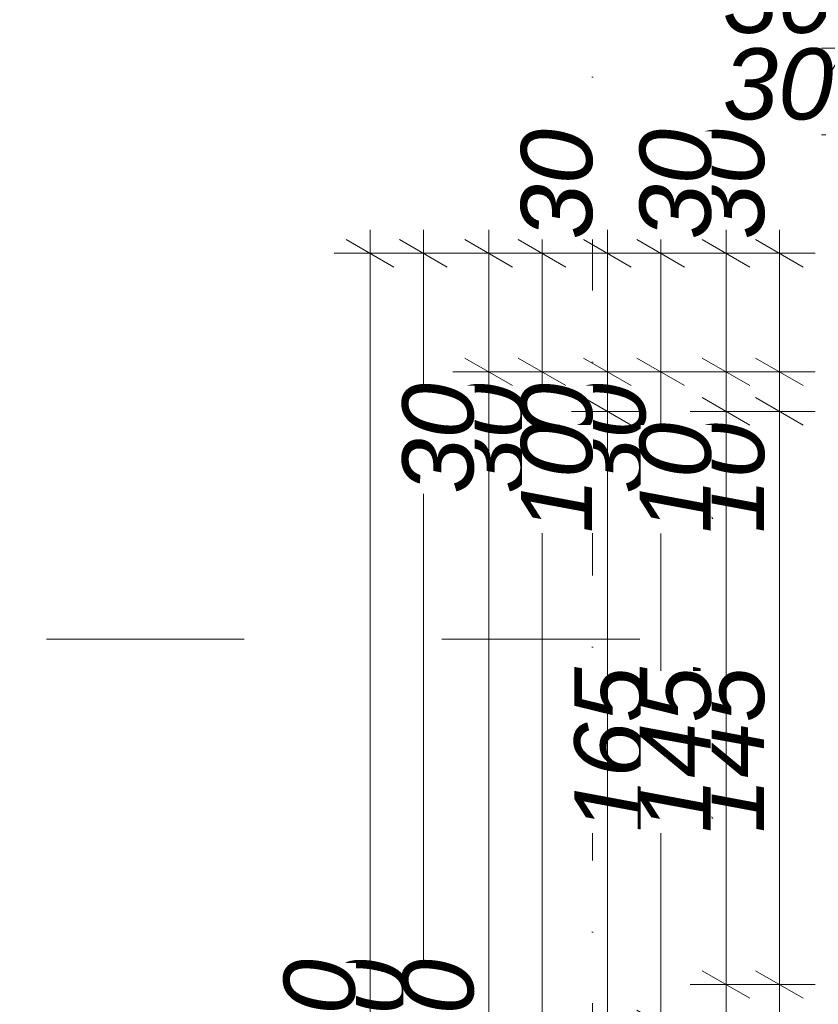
# Model space of a CAD drawing. Header units: centimetres. Extents: x -520 to 22173, y -1503 to 4054.
# Tile 9 of 82: x 694 to 896, y 1957 to 2206. Entities that reach past the tile are written whole.
import ezdxf
from ezdxf.enums import TextEntityAlignment as Align

# ---------------------------------------------------------------- set-up
doc = ezdxf.new("R2010")
doc.units = ezdxf.units.CM
doc.header["$LTSCALE"] = 0.1
doc.header["$MEASUREMENT"] = 0
for name, pattern in [('Kropki i Kreski', [720, 360, -180, 0, -180]), ('Przerywana długa', [1000, 500, -500]), ('Wipeout_Contour', [1000, 0, -1000])]:
    doc.linetypes.add(name, pattern=pattern)
for name, color, linetype in [('1_przekroje.K_IR', 7, 'Continuous'), ('4_osie.ISTN', 7, 'Continuous'), ('5_wymiary.K_IR', 7, 'Continuous')]:
    doc.layers.add(name, color=color, linetype=linetype)
doc.styles.add('GENERATED_STYLE_1', font='txt')
doc.styles.add('GENERATED_STYLE_2', font='txt')
doc.dimstyles.new('GENERATED_STYLE__1', dxfattribs={"dimtxt": 18, "dimasz": 9.178744, "dimexe": 0.18, "dimexo": 2, "dimgap": 0.09, "dimtad": 1, "dimtih": 1, "dimtoh": 1, "dimdec": 0, "dimzin": 0, "dimdsep": 46, "dimtxsty": 'GENERATED_STYLE_2', "dimblk": 'ARROWHEAD_2', "dimblk1": 'ARROWHEAD_2', "dimblk2": 'ARROWHEAD_2', "dimcen": 0.09, "dimclrd": 1, "dimclre": 1, "dimclrt": 1, "dimadec": 1, "dimazin": 0, "dimtfac": 1, "dimtdec": 4, "dimtmove": 0, "dimatfit": 3, "dimfxl": 1, "dimtolj": 1, "dimtzin": 0, "dimarcsym": 0})
doc.dimstyles.new('GENERATED_STYLE__3', dxfattribs={"dimtxt": 18, "dimasz": 9.178744, "dimexe": 0.18, "dimexo": 2, "dimgap": 0.09, "dimtad": 1, "dimdec": 0, "dimzin": 0, "dimdsep": 46, "dimtxsty": 'GENERATED_STYLE_2', "dimblk": 'ARROWHEAD_2', "dimblk1": 'ARROWHEAD_2', "dimblk2": 'ARROWHEAD_2', "dimcen": 0.09, "dimclrd": 1, "dimclre": 1, "dimclrt": 1, "dimadec": 1, "dimazin": 0, "dimtfac": 1, "dimtdec": 4, "dimtmove": 0, "dimatfit": 3, "dimfxl": 1, "dimtolj": 1, "dimtzin": 0, "dimarcsym": 0})

# ---------------------------------------------------------------- blocks, each defined once
blk = doc.blocks.new('Standardowy znacznik osi[1]_3', base_point=(838.63, -1423.37))
at = {"layer": '4_osie.ISTN', "color": 252, "linetype": 'Kropki i Kreski', "lineweight": 0}
blk.add_line((838.63, -1323.37), (838.63, 2396.64), dxfattribs=at)
at = {"layer": '4_osie.ISTN', "color": 252, "lineweight": 0, "style": 'GENERATED_STYLE_1'}
for tag, p in [('AC_MarkerText_1_1', (838.63, 2538.64)), ('AC_MarkerText_1_0', (838.63, -1461.36))]:
    blk.add_attdef(tag, text='', height=35, rotation=360, dxfattribs=at).set_placement(p, align=Align.MIDDLE_CENTER)
blk = doc.blocks.new('*D72')
at = {"layer": '5_wymiary.K_IR', "color": 1, "linetype": 'Continuous', "lineweight": 0}
for p, q in [((902.36, 2197.8), (902.36, 2215.91)), ((932.36, 2197.8), (932.36, 2215.91)), ((905.85, 2212.89), (898.87, 2200.82)), ((935.85, 2212.89), (928.87, 2200.82)), ((896.45, 2206.85), (902.36, 2206.85)), ((902.36, 2206.85), (932.36, 2206.85))]:
    blk.add_line(p, q, dxfattribs=at)
at = {"color": 254, "linetype": 'Wipeout_Contour', "lineweight": 0, "ltscale": 9558.020905}
blk.add_wipeout([(871.55, 2210.45), (898.87, 2210.45), (898.87, 2228.45), (871.55, 2228.45)], dxfattribs=at).dxf.layer = '5_wymiary.K_IR'
at = {"layer": '5_wymiary.K_IR', "color": 1, "lineweight": 0, "insert": (871.55, 2210.45), "char_height": 18, "attachment_point": 7, "style": 'GENERATED_STYLE_2'}
blk.add_mtext('\\A1;{\\pql;\\fArial|b0|i1|c238|p38;30}', dxfattribs=at)
blk = doc.blocks.new('ARROWHEAD_2')
at = {"color": 0, "linetype": 'Continuous', "lineweight": 0}
for p, q in [((-0.378, -0.655), (0.378, 0.655)), ((0, 0), (-1, 0))]:
    blk.add_line(p, q, dxfattribs=at)
blk = doc.blocks.new('*D85')
at = {"layer": '5_wymiary.K_IR', "color": 1, "linetype": 'Continuous', "lineweight": 0}
for p, q in [((902.36, 2167.8), (902.36, 2185.91)), ((932.36, 2167.8), (932.36, 2185.91)), ((905.85, 2182.89), (898.87, 2170.82)), ((935.85, 2182.89), (928.87, 2170.82)), ((896.45, 2176.85), (902.36, 2176.85)), ((902.36, 2176.85), (932.36, 2176.85))]:
    blk.add_line(p, q, dxfattribs=at)
at = {"color": 254, "linetype": 'Wipeout_Contour', "lineweight": 0, "ltscale": 9446.665075}
blk.add_wipeout([(871.55, 2180.45), (898.87, 2180.45), (898.87, 2198.45), (871.55, 2198.45)], dxfattribs=at).dxf.layer = '5_wymiary.K_IR'
at = {"layer": '5_wymiary.K_IR', "color": 1, "lineweight": 0, "insert": (871.55, 2180.45), "char_height": 18, "attachment_point": 7, "style": 'GENERATED_STYLE_2'}
blk.add_mtext('\\A1;{\\pql;\\fArial|b0|i1|c238|p38;30}', dxfattribs=at)
blk = doc.blocks.new('*D118')
at = {"layer": '5_wymiary.K_IR', "color": 1, "linetype": 'Continuous', "lineweight": 0}
for p, q in [((855.84, 2116.85), (855.84, 2146.85)), ((849.8, 2120.34), (861.88, 2113.37)), ((864.9, 2116.85), (846.79, 2116.85)), ((855.84, 1951.86), (855.84, 2116.85)), ((849.8, 1955.34), (861.88, 1948.37)), ((864.9, 1951.86), (846.79, 1951.86)), ((855.84, 1941.85), (855.84, 1951.86))]:
    blk.add_line(p, q, dxfattribs=at)
at = {"color": 254, "linetype": 'Wipeout_Contour', "lineweight": 0, "ltscale": 8758.442236}
blk.add_wipeout([(852.24, 2000.21), (852.24, 2041.19), (834.24, 2041.19), (834.24, 2000.21)], dxfattribs=at).dxf.layer = '5_wymiary.K_IR'
at = {"layer": '5_wymiary.K_IR', "color": 1, "lineweight": 0, "insert": (852.24, 2000.21), "char_height": 18, "attachment_point": 7, "rotation": 90, "style": 'GENERATED_STYLE_2'}
blk.add_mtext('\\A1;{\\pql;\\fArial|b0|i1|c238|p38;165}', dxfattribs=at)
at = {"color": 254, "linetype": 'Wipeout_Contour', "lineweight": 0, "ltscale": 9050.882912}
blk.add_wipeout([(852.24, 2086.04), (852.24, 2113.36), (834.24, 2113.36), (834.24, 2086.04)], dxfattribs=at).dxf.layer = '5_wymiary.K_IR'
at = {"layer": '5_wymiary.K_IR', "color": 1, "lineweight": 0, "insert": (852.24, 2086.04), "char_height": 18, "attachment_point": 7, "rotation": 90, "style": 'GENERATED_STYLE_2'}
blk.add_mtext('\\A1;{\\pql;\\fArial|b0|i1|c238|p38;30}', dxfattribs=at)
blk = doc.blocks.new('*D119')
at = {"layer": '5_wymiary.K_IR', "color": 1, "linetype": 'Continuous', "lineweight": 0}
for p, q in [((855.84, 2146.85), (855.84, 2152.76)), ((861.88, 2143.37), (849.8, 2150.34)), ((864.9, 2146.85), (846.79, 2146.85)), ((855.84, 2116.85), (855.84, 2146.85)), ((849.8, 2120.34), (861.88, 2113.37)), ((864.9, 2116.85), (846.79, 2116.85))]:
    blk.add_line(p, q, dxfattribs=at)
blk = doc.blocks.new('*D125')
at = {"layer": '5_wymiary.K_IR', "color": 1, "linetype": 'Continuous', "lineweight": 0}
for p, q in [((885.84, 1961.86), (885.84, 2106.85)), ((879.8, 1965.34), (891.88, 1958.37)), ((894.9, 1961.86), (876.79, 1961.86)), ((885.84, 1931.85), (885.84, 1961.86)), ((879.8, 1935.34), (891.88, 1928.37)), ((894.9, 1931.85), (876.79, 1931.85)), ((885.84, 1786.8), (885.84, 1931.85))]:
    blk.add_line(p, q, dxfattribs=at)
blk = doc.blocks.new('*D126')
at = {"layer": '5_wymiary.K_IR', "color": 1, "linetype": 'Continuous', "lineweight": 0}
for p, q in [((879.8, 2110.34), (891.88, 2103.37)), ((885.84, 1961.86), (885.84, 2106.85)), ((879.8, 1965.34), (891.88, 1958.37))]:
    blk.add_line(p, q, dxfattribs=at)
at = {"color": 254, "linetype": 'Wipeout_Contour', "lineweight": 0, "ltscale": 8805.35496}
blk.add_wipeout([(882.24, 2000.21), (882.24, 2041.19), (864.24, 2041.19), (864.24, 2000.21)], dxfattribs=at).dxf.layer = '5_wymiary.K_IR'
at = {"layer": '5_wymiary.K_IR', "color": 1, "lineweight": 0, "insert": (882.24, 2000.21), "char_height": 18, "attachment_point": 7, "rotation": 90, "style": 'GENERATED_STYLE_2'}
blk.add_mtext('\\A1;{\\pql;\\fArial|b0|i1|c238|p38;145}', dxfattribs=at)
at = {"color": 254, "linetype": 'Wipeout_Contour', "lineweight": 0, "ltscale": 9059.366268}
blk.add_wipeout([(882.24, 2076.04), (882.24, 2103.36), (864.24, 2103.36), (864.24, 2076.04)], dxfattribs=at).dxf.layer = '5_wymiary.K_IR'
at = {"layer": '5_wymiary.K_IR', "color": 1, "lineweight": 0, "insert": (882.24, 2076.04), "char_height": 18, "attachment_point": 7, "rotation": 90, "style": 'GENERATED_STYLE_2'}
blk.add_mtext('\\A1;{\\pql;\\fArial|b0|i1|c238|p38;10}', dxfattribs=at)
blk = doc.blocks.new('*D127')
at = {"layer": '5_wymiary.K_IR', "color": 1, "linetype": 'Continuous', "lineweight": 0}
for p, q in [((885.84, 2116.85), (885.84, 2146.85)), ((879.8, 2120.34), (891.88, 2113.37)), ((894.9, 2116.85), (876.79, 2116.85)), ((885.84, 2106.85), (885.84, 2116.85)), ((879.8, 2110.34), (891.88, 2103.37)), ((894.9, 2106.85), (876.79, 2106.85)), ((885.84, 1961.86), (885.84, 2106.85))]:
    blk.add_line(p, q, dxfattribs=at)
blk = doc.blocks.new('*D128')
at = {"layer": '5_wymiary.K_IR', "color": 1, "linetype": 'Continuous', "lineweight": 0}
for p, q in [((885.84, 2146.85), (885.84, 2152.76)), ((891.88, 2143.37), (879.8, 2150.34)), ((894.9, 2146.85), (876.79, 2146.85)), ((885.84, 2116.85), (885.84, 2146.85)), ((879.8, 2120.34), (891.88, 2113.37))]:
    blk.add_line(p, q, dxfattribs=at)
at = {"color": 254, "linetype": 'Wipeout_Contour', "lineweight": 0, "ltscale": 9334.284898}
blk.add_wipeout([(882.24, 2150.34), (882.24, 2177.66), (864.24, 2177.66), (864.24, 2150.34)], dxfattribs=at).dxf.layer = '5_wymiary.K_IR'
at = {"layer": '5_wymiary.K_IR', "color": 1, "lineweight": 0, "insert": (882.24, 2150.34), "char_height": 18, "attachment_point": 7, "rotation": 90, "style": 'GENERATED_STYLE_2'}
blk.add_mtext('\\A1;{\\pql;\\fArial|b0|i1|c238|p38;30}', dxfattribs=at)
blk = doc.blocks.new('*D131')
at = {"layer": '5_wymiary.K_IR', "color": 1, "linetype": 'Continuous', "lineweight": 0}
for p, q in [((825.84, 1776.85), (825.84, 2116.85)), ((819.8, 1780.34), (831.88, 1773.37)), ((834.9, 1776.85), (816.79, 1776.85)), ((825.84, 1746.85), (825.84, 1776.85)), ((819.8, 1750.34), (831.88, 1743.37)), ((834.9, 1746.85), (816.79, 1746.85))]:
    blk.add_line(p, q, dxfattribs=at)
blk = doc.blocks.new('*D132')
at = {"layer": '5_wymiary.K_IR', "color": 1, "linetype": 'Continuous', "lineweight": 0}
for p, q in [((825.84, 2116.85), (825.84, 2146.85)), ((819.8, 2120.34), (831.88, 2113.37)), ((834.9, 2116.85), (816.79, 2116.85)), ((825.84, 1776.85), (825.84, 2116.85)), ((819.8, 1780.34), (831.88, 1773.37)), ((834.9, 1776.85), (816.79, 1776.85))]:
    blk.add_line(p, q, dxfattribs=at)
at = {"color": 254, "linetype": 'Wipeout_Contour', "lineweight": 0, "ltscale": 8389.255238}
blk.add_wipeout([(822.24, 1912.7), (822.24, 1953.68), (804.24, 1953.68), (804.24, 1912.7)], dxfattribs=at).dxf.layer = '5_wymiary.K_IR'
at = {"layer": '5_wymiary.K_IR', "color": 1, "lineweight": 0, "insert": (822.24, 1912.7), "char_height": 18, "attachment_point": 7, "rotation": 90, "style": 'GENERATED_STYLE_2'}
blk.add_mtext('\\A1;{\\pql;\\fArial|b0|i1|c238|p38;340}', dxfattribs=at)
at = {"color": 254, "linetype": 'Wipeout_Contour', "lineweight": 0, "ltscale": 9006.850554}
blk.add_wipeout([(822.24, 2086.04), (822.24, 2113.36), (804.24, 2113.36), (804.24, 2086.04)], dxfattribs=at).dxf.layer = '5_wymiary.K_IR'
at = {"layer": '5_wymiary.K_IR', "color": 1, "lineweight": 0, "insert": (822.24, 2086.04), "char_height": 18, "attachment_point": 7, "rotation": 90, "style": 'GENERATED_STYLE_2'}
blk.add_mtext('\\A1;{\\pql;\\fArial|b0|i1|c238|p38;30}', dxfattribs=at)
blk = doc.blocks.new('*D133')
at = {"layer": '5_wymiary.K_IR', "color": 1, "linetype": 'Continuous', "lineweight": 0}
for p, q in [((825.84, 2146.85), (825.84, 2152.76)), ((831.88, 2143.37), (819.8, 2150.34)), ((834.9, 2146.85), (816.79, 2146.85)), ((825.84, 2116.85), (825.84, 2146.85)), ((819.8, 2120.34), (831.88, 2113.37)), ((834.9, 2116.85), (816.79, 2116.85))]:
    blk.add_line(p, q, dxfattribs=at)
blk = doc.blocks.new('*D136')
at = {"layer": '5_wymiary.K_IR', "color": 1, "linetype": 'Continuous', "lineweight": 0}
for p, q in [((795.84, 2146.85), (795.84, 2152.76)), ((801.88, 2143.37), (789.8, 2150.34)), ((804.9, 2146.85), (786.79, 2146.85)), ((795.84, 1746.85), (795.84, 2146.85)), ((789.8, 1750.34), (801.88, 1743.37)), ((804.9, 1746.85), (786.79, 1746.85)), ((795.84, 1591.14), (795.84, 1746.85))]:
    blk.add_line(p, q, dxfattribs=at)
at = {"color": 254, "linetype": 'Wipeout_Contour', "lineweight": 0, "ltscale": 8394.118539}
blk.add_wipeout([(792.24, 1926.36), (792.24, 1967.34), (774.24, 1967.34), (774.24, 1926.36)], dxfattribs=at).dxf.layer = '5_wymiary.K_IR'
at = {"layer": '5_wymiary.K_IR', "color": 1, "lineweight": 0, "insert": (792.24, 1926.36), "char_height": 18, "attachment_point": 7, "rotation": 90, "style": 'GENERATED_STYLE_2'}
blk.add_mtext('\\A1;{\\pql;\\fArial|b0|i1|c238|p38;400}', dxfattribs=at)
blk = doc.blocks.new('Płaszczyzna odcinająca_2_3', base_point=(3165.54, 2049.23))
at = {"layer": '1_przekroje.K_IR', "color": 7, "linetype": 'Przerywana długa', "lineweight": 15}
blk.add_line((3150.54, 2049.23), (-132.14, 2049.23), dxfattribs=at)
blk = doc.blocks.new('*D268')
at = {"layer": '5_wymiary.K_IR', "color": 1, "linetype": 'Continuous', "lineweight": 0}
for p, q in [((836.32, 2120.34), (848.4, 2113.37)), ((851.42, 2116.85), (833.3, 2116.85)), ((842.36, 1776.85), (842.36, 2116.85)), ((836.32, 1780.34), (848.4, 1773.37)), ((851.42, 1776.85), (833.3, 1776.85))]:
    blk.add_line(p, q, dxfattribs=at)
at = {"color": 254, "linetype": 'Wipeout_Contour', "lineweight": 0, "ltscale": 8415.092572}
blk.add_wipeout([(838.76, 1912.7), (838.76, 1953.68), (820.76, 1953.68), (820.76, 1912.7)], dxfattribs=at).dxf.layer = '5_wymiary.K_IR'
at = {"layer": '5_wymiary.K_IR', "color": 1, "lineweight": 0, "insert": (838.76, 1912.7), "char_height": 18, "attachment_point": 7, "rotation": 90, "style": 'GENERATED_STYLE_2'}
blk.add_mtext('\\A1;{\\pql;\\fArial|b0|i1|c238|p38;340}', dxfattribs=at)
at = {"color": 254, "linetype": 'Wipeout_Contour', "lineweight": 0, "ltscale": 9030.92003}
blk.add_wipeout([(838.76, 2086.04), (838.76, 2113.36), (820.76, 2113.36), (820.76, 2086.04)], dxfattribs=at).dxf.layer = '5_wymiary.K_IR'
at = {"layer": '5_wymiary.K_IR', "color": 1, "lineweight": 0, "insert": (838.76, 2086.04), "char_height": 18, "attachment_point": 7, "rotation": 90, "style": 'GENERATED_STYLE_2'}
blk.add_mtext('\\A1;{\\pql;\\fArial|b0|i1|c238|p38;30}', dxfattribs=at)
blk = doc.blocks.new('*D269')
at = {"layer": '5_wymiary.K_IR', "color": 1, "linetype": 'Continuous', "lineweight": 0}
for p, q in [((842.36, 2146.85), (842.36, 2152.76)), ((848.4, 2143.37), (836.32, 2150.34)), ((851.42, 2146.85), (833.3, 2146.85)), ((842.36, 2116.85), (842.36, 2146.85)), ((836.32, 2120.34), (848.4, 2113.37)), ((851.42, 2116.85), (833.3, 2116.85))]:
    blk.add_line(p, q, dxfattribs=at)
blk = doc.blocks.new('*D290')
at = {"layer": '5_wymiary.K_IR', "color": 1, "linetype": 'Continuous', "lineweight": 0}
for p, q in [((866.32, 1965.34), (878.4, 1958.37)), ((881.42, 1961.86), (863.3, 1961.86)), ((872.36, 1931.85), (872.36, 1961.86)), ((866.32, 1935.34), (878.4, 1928.37)), ((881.42, 1931.85), (863.3, 1931.85))]:
    blk.add_line(p, q, dxfattribs=at)
blk = doc.blocks.new('*D291')
at = {"layer": '5_wymiary.K_IR', "color": 1, "linetype": 'Continuous', "lineweight": 0}
for p, q in [((866.32, 2110.34), (878.4, 2103.37)), ((881.42, 2106.86), (863.3, 2106.86)), ((872.36, 1961.86), (872.36, 2106.86)), ((866.32, 1965.34), (878.4, 1958.37)), ((881.42, 1961.86), (863.3, 1961.86))]:
    blk.add_line(p, q, dxfattribs=at)
at = {"color": 254, "linetype": 'Wipeout_Contour', "lineweight": 0, "ltscale": 8784.10303}
blk.add_wipeout([(868.76, 2000.21), (868.76, 2041.19), (850.76, 2041.19), (850.76, 2000.21)], dxfattribs=at).dxf.layer = '5_wymiary.K_IR'
at = {"layer": '5_wymiary.K_IR', "color": 1, "lineweight": 0, "insert": (868.76, 2000.21), "char_height": 18, "attachment_point": 7, "rotation": 90, "style": 'GENERATED_STYLE_2'}
blk.add_mtext('\\A1;{\\pql;\\fArial|b0|i1|c238|p38;145}', dxfattribs=at)
at = {"color": 254, "linetype": 'Wipeout_Contour', "lineweight": 0, "ltscale": 9038.719265}
blk.add_wipeout([(868.76, 2076.05), (868.76, 2103.37), (850.76, 2103.37), (850.76, 2076.05)], dxfattribs=at).dxf.layer = '5_wymiary.K_IR'
at = {"layer": '5_wymiary.K_IR', "color": 1, "lineweight": 0, "insert": (868.76, 2076.05), "char_height": 18, "attachment_point": 7, "rotation": 90, "style": 'GENERATED_STYLE_2'}
blk.add_mtext('\\A1;{\\pql;\\fArial|b0|i1|c238|p38;10}', dxfattribs=at)
blk = doc.blocks.new('*D292')
at = {"layer": '5_wymiary.K_IR', "color": 1, "linetype": 'Continuous', "lineweight": 0}
for p, q in [((866.32, 2120.34), (878.4, 2113.37)), ((881.42, 2116.86), (863.3, 2116.86)), ((872.36, 2106.86), (872.36, 2116.86)), ((866.32, 2110.34), (878.4, 2103.37)), ((881.42, 2106.86), (863.3, 2106.86))]:
    blk.add_line(p, q, dxfattribs=at)
blk = doc.blocks.new('*D293')
at = {"layer": '5_wymiary.K_IR', "color": 1, "linetype": 'Continuous', "lineweight": 0}
for p, q in [((872.36, 2146.86), (872.36, 2152.76)), ((878.4, 2143.37), (866.32, 2150.34)), ((881.42, 2146.86), (863.3, 2146.86)), ((872.36, 2116.86), (872.36, 2146.86)), ((866.32, 2120.34), (878.4, 2113.37)), ((881.42, 2116.86), (863.3, 2116.86))]:
    blk.add_line(p, q, dxfattribs=at)
at = {"color": 254, "linetype": 'Wipeout_Contour', "lineweight": 0, "ltscale": 9314.248619}
blk.add_wipeout([(868.76, 2150.35), (868.76, 2177.67), (850.76, 2177.67), (850.76, 2150.35)], dxfattribs=at).dxf.layer = '5_wymiary.K_IR'
at = {"layer": '5_wymiary.K_IR', "color": 1, "lineweight": 0, "insert": (868.76, 2150.35), "char_height": 18, "attachment_point": 7, "rotation": 90, "style": 'GENERATED_STYLE_2'}
blk.add_mtext('\\A1;{\\pql;\\fArial|b0|i1|c238|p38;30}', dxfattribs=at)
blk = doc.blocks.new('*D297')
at = {"layer": '5_wymiary.K_IR', "color": 1, "linetype": 'Continuous', "lineweight": 0}
for p, q in [((812.36, 2146.86), (812.36, 2152.76)), ((818.4, 2143.37), (806.32, 2150.34)), ((821.42, 2146.86), (803.3, 2146.86)), ((812.36, 1746.85), (812.36, 2146.86)), ((806.32, 1750.34), (818.4, 1743.37)), ((821.42, 1746.85), (803.3, 1746.85))]:
    blk.add_line(p, q, dxfattribs=at)
at = {"color": 254, "linetype": 'Wipeout_Contour', "lineweight": 0, "ltscale": 8419.006379}
blk.add_wipeout([(808.76, 1926.37), (808.76, 1967.34), (790.76, 1967.34), (790.76, 1926.37)], dxfattribs=at).dxf.layer = '5_wymiary.K_IR'
at = {"layer": '5_wymiary.K_IR', "color": 1, "lineweight": 0, "insert": (808.76, 1926.37), "char_height": 18, "attachment_point": 7, "rotation": 90, "style": 'GENERATED_STYLE_2'}
blk.add_mtext('\\A1;{\\pql;\\fArial|b0|i1|c238|p38;400}', dxfattribs=at)
blk = doc.blocks.new('*D459')
at = {"layer": '5_wymiary.K_IR', "color": 1, "linetype": 'Continuous', "lineweight": 0}
for p, q in [((866.32, 1965.34), (878.4, 1958.37)), ((881.42, 1961.86), (863.3, 1961.86)), ((872.36, 1931.85), (872.36, 1961.86)), ((866.32, 1935.34), (878.4, 1928.37)), ((881.42, 1931.85), (863.3, 1931.85))]:
    blk.add_line(p, q, dxfattribs=at)
blk = doc.blocks.new('*D460')
at = {"layer": '5_wymiary.K_IR', "color": 1, "linetype": 'Continuous', "lineweight": 0}
for p, q in [((866.32, 2110.33), (878.4, 2103.36)), ((881.42, 2106.84), (863.3, 2106.84)), ((872.36, 1961.86), (872.36, 2106.84)), ((866.32, 1965.34), (878.4, 1958.37)), ((881.42, 1961.86), (863.3, 1961.86))]:
    blk.add_line(p, q, dxfattribs=at)
at = {"color": 254, "linetype": 'Wipeout_Contour', "lineweight": 0, "ltscale": 8784.074779}
blk.add_wipeout([(868.76, 2000.2), (868.76, 2041.18), (850.76, 2041.18), (850.76, 2000.2)], dxfattribs=at).dxf.layer = '5_wymiary.K_IR'
at = {"layer": '5_wymiary.K_IR', "color": 1, "lineweight": 0, "insert": (868.76, 2000.2), "char_height": 18, "attachment_point": 7, "rotation": 90, "style": 'GENERATED_STYLE_2'}
blk.add_mtext('\\A1;{\\pql;\\fArial|b0|i1|c238|p38;145}', dxfattribs=at)
at = {"color": 254, "linetype": 'Wipeout_Contour', "lineweight": 0, "ltscale": 9038.662484}
blk.add_wipeout([(868.76, 2076.03), (868.76, 2103.35), (850.76, 2103.35), (850.76, 2076.03)], dxfattribs=at).dxf.layer = '5_wymiary.K_IR'
at = {"layer": '5_wymiary.K_IR', "color": 1, "lineweight": 0, "insert": (868.76, 2076.03), "char_height": 18, "attachment_point": 7, "rotation": 90, "style": 'GENERATED_STYLE_2'}
blk.add_mtext('\\A1;{\\pql;\\fArial|b0|i1|c238|p38;10}', dxfattribs=at)
blk = doc.blocks.new('*D461')
at = {"layer": '5_wymiary.K_IR', "color": 1, "linetype": 'Continuous', "lineweight": 0}
for p, q in [((866.32, 2120.34), (878.4, 2113.37)), ((881.42, 2116.86), (863.3, 2116.86)), ((872.36, 2106.84), (872.36, 2116.86)), ((866.32, 2110.33), (878.4, 2103.36)), ((881.42, 2106.84), (863.3, 2106.84))]:
    blk.add_line(p, q, dxfattribs=at)
blk = doc.blocks.new('*D462')
at = {"layer": '5_wymiary.K_IR', "color": 1, "linetype": 'Continuous', "lineweight": 0}
for p, q in [((872.36, 2146.85), (872.36, 2152.76)), ((878.4, 2143.37), (866.32, 2150.34)), ((881.42, 2146.85), (863.3, 2146.85)), ((872.36, 2116.86), (872.36, 2146.85)), ((866.32, 2120.34), (878.4, 2113.37)), ((881.42, 2116.86), (863.3, 2116.86))]:
    blk.add_line(p, q, dxfattribs=at)
at = {"color": 254, "linetype": 'Wipeout_Contour', "lineweight": 0, "ltscale": 9314.2345}
blk.add_wipeout([(868.76, 2150.34), (868.76, 2177.66), (850.76, 2177.66), (850.76, 2150.34)], dxfattribs=at).dxf.layer = '5_wymiary.K_IR'
at = {"layer": '5_wymiary.K_IR', "color": 1, "lineweight": 0, "insert": (868.76, 2150.34), "char_height": 18, "attachment_point": 7, "rotation": 90, "style": 'GENERATED_STYLE_2'}
blk.add_mtext('\\A1;{\\pql;\\fArial|b0|i1|c238|p38;30}', dxfattribs=at)
blk = doc.blocks.new('*D466')
at = {"layer": '5_wymiary.K_IR', "color": 1, "linetype": 'Continuous', "lineweight": 0}
for p, q in [((836.32, 2110.34), (848.4, 2103.37)), ((851.42, 2106.86), (833.3, 2106.86)), ((842.36, 1786.85), (842.36, 2106.86)), ((836.32, 1790.34), (848.4, 1783.37)), ((851.42, 1786.85), (833.3, 1786.85))]:
    blk.add_line(p, q, dxfattribs=at)
at = {"color": 254, "linetype": 'Wipeout_Contour', "lineweight": 0, "ltscale": 8415.099539}
blk.add_wipeout([(838.76, 1912.71), (838.76, 1953.69), (820.76, 1953.69), (820.76, 1912.71)], dxfattribs=at).dxf.layer = '5_wymiary.K_IR'
at = {"layer": '5_wymiary.K_IR', "color": 1, "lineweight": 0, "insert": (838.76, 1912.71), "char_height": 18, "attachment_point": 7, "rotation": 90, "style": 'GENERATED_STYLE_2'}
blk.add_mtext('\\A1;{\\pql;\\fArial|b0|i1|c238|p38;320}', dxfattribs=at)
at = {"color": 254, "linetype": 'Wipeout_Contour', "lineweight": 0, "ltscale": 8993.745957}
blk.add_wipeout([(838.76, 2076.05), (838.76, 2103.37), (820.76, 2103.37), (820.76, 2076.05)], dxfattribs=at).dxf.layer = '5_wymiary.K_IR'
at = {"layer": '5_wymiary.K_IR', "color": 1, "lineweight": 0, "insert": (838.76, 2076.05), "char_height": 18, "attachment_point": 7, "rotation": 90, "style": 'GENERATED_STYLE_2'}
blk.add_mtext('\\A1;{\\pql;\\fArial|b0|i1|c238|p38;10}', dxfattribs=at)
blk = doc.blocks.new('*D467')
at = {"layer": '5_wymiary.K_IR', "color": 1, "linetype": 'Continuous', "lineweight": 0}
for p, q in [((836.32, 2120.34), (848.4, 2113.37)), ((851.42, 2116.86), (833.3, 2116.86)), ((842.36, 2106.86), (842.36, 2116.86)), ((836.32, 2110.34), (848.4, 2103.37)), ((851.42, 2106.86), (833.3, 2106.86))]:
    blk.add_line(p, q, dxfattribs=at)
blk = doc.blocks.new('*D468')
at = {"layer": '5_wymiary.K_IR', "color": 1, "linetype": 'Continuous', "lineweight": 0}
for p, q in [((842.36, 2146.85), (842.36, 2152.76)), ((848.4, 2143.37), (836.32, 2150.34)), ((851.42, 2146.85), (833.3, 2146.85)), ((842.36, 2116.86), (842.36, 2146.85)), ((836.32, 2120.34), (848.4, 2113.37)), ((851.42, 2116.86), (833.3, 2116.86))]:
    blk.add_line(p, q, dxfattribs=at)
at = {"color": 254, "linetype": 'Wipeout_Contour', "lineweight": 0, "ltscale": 9270.597905}
blk.add_wipeout([(838.76, 2150.34), (838.76, 2177.66), (820.76, 2177.66), (820.76, 2150.34)], dxfattribs=at).dxf.layer = '5_wymiary.K_IR'
at = {"layer": '5_wymiary.K_IR', "color": 1, "lineweight": 0, "insert": (838.76, 2150.34), "char_height": 18, "attachment_point": 7, "rotation": 90, "style": 'GENERATED_STYLE_2'}
blk.add_mtext('\\A1;{\\pql;\\fArial|b0|i1|c238|p38;30}', dxfattribs=at)
blk = doc.blocks.new('*D472')
at = {"layer": '5_wymiary.K_IR', "color": 1, "linetype": 'Continuous', "lineweight": 0}
for p, q in [((806.32, 2120.34), (818.4, 2113.37)), ((821.42, 2116.85), (803.3, 2116.85)), ((812.36, 1776.85), (812.36, 2116.85)), ((806.32, 1780.34), (818.4, 1773.37)), ((821.42, 1776.85), (803.3, 1776.85))]:
    blk.add_line(p, q, dxfattribs=at)
at = {"color": 254, "linetype": 'Wipeout_Contour', "lineweight": 0, "ltscale": 8368.486593}
blk.add_wipeout([(808.76, 1912.7), (808.76, 1953.68), (790.76, 1953.68), (790.76, 1912.7)], dxfattribs=at).dxf.layer = '5_wymiary.K_IR'
at = {"layer": '5_wymiary.K_IR', "color": 1, "lineweight": 0, "insert": (808.76, 1912.7), "char_height": 18, "attachment_point": 7, "rotation": 90, "style": 'GENERATED_STYLE_2'}
blk.add_mtext('\\A1;{\\pql;\\fArial|b0|i1|c238|p38;340}', dxfattribs=at)
at = {"color": 254, "linetype": 'Wipeout_Contour', "lineweight": 0, "ltscale": 8987.510079}
blk.add_wipeout([(808.76, 2086.04), (808.76, 2113.36), (790.76, 2113.36), (790.76, 2086.04)], dxfattribs=at).dxf.layer = '5_wymiary.K_IR'
at = {"layer": '5_wymiary.K_IR', "color": 1, "lineweight": 0, "insert": (808.76, 2086.04), "char_height": 18, "attachment_point": 7, "rotation": 90, "style": 'GENERATED_STYLE_2'}
blk.add_mtext('\\A1;{\\pql;\\fArial|b0|i1|c238|p38;30}', dxfattribs=at)
blk = doc.blocks.new('*D473')
at = {"layer": '5_wymiary.K_IR', "color": 1, "linetype": 'Continuous', "lineweight": 0}
for p, q in [((812.36, 2146.85), (812.36, 2152.76)), ((818.4, 2143.37), (806.32, 2150.34)), ((821.42, 2146.85), (803.3, 2146.85)), ((812.36, 2116.85), (812.36, 2146.85)), ((806.32, 2120.34), (818.4, 2113.37)), ((821.42, 2116.85), (803.3, 2116.85))]:
    blk.add_line(p, q, dxfattribs=at)
blk = doc.blocks.new('*D476')
at = {"layer": '5_wymiary.K_IR', "color": 1, "linetype": 'Continuous', "lineweight": 0}
for p, q in [((782.36, 2146.85), (782.36, 2152.76)), ((788.4, 2143.37), (776.32, 2150.34)), ((791.42, 2146.85), (773.3, 2146.85)), ((782.36, 1746.85), (782.36, 2146.85)), ((776.32, 1750.34), (788.4, 1743.37)), ((791.42, 1746.85), (773.3, 1746.85))]:
    blk.add_line(p, q, dxfattribs=at)
at = {"color": 254, "linetype": 'Wipeout_Contour', "lineweight": 0, "ltscale": 8374.134969}
blk.add_wipeout([(778.76, 1926.36), (778.76, 1967.34), (760.76, 1967.34), (760.76, 1926.36)], dxfattribs=at).dxf.layer = '5_wymiary.K_IR'
at = {"layer": '5_wymiary.K_IR', "color": 1, "lineweight": 0, "insert": (778.76, 1926.36), "char_height": 18, "attachment_point": 7, "rotation": 90, "style": 'GENERATED_STYLE_2'}
blk.add_mtext('\\A1;{\\pql;\\fArial|b0|i1|c238|p38;400}', dxfattribs=at)
blk = doc.blocks.new('*D478')
at = {"layer": '5_wymiary.K_IR', "color": 1, "linetype": 'Continuous', "lineweight": 0}
for p, q in [((902.36, 2189.68), (902.36, 2207.79)), ((932.36, 2189.68), (932.36, 2207.79)), ((905.85, 2204.77), (898.87, 2192.7)), ((935.85, 2204.77), (928.87, 2192.7)), ((896.45, 2198.74), (902.36, 2198.74)), ((902.36, 2198.74), (932.36, 2198.74))]:
    blk.add_line(p, q, dxfattribs=at)
at = {"color": 254, "linetype": 'Wipeout_Contour', "lineweight": 0, "ltscale": 9527.867766}
blk.add_wipeout([(871.55, 2202.34), (898.87, 2202.34), (898.87, 2220.34), (871.55, 2220.34)], dxfattribs=at).dxf.layer = '5_wymiary.K_IR'
at = {"layer": '5_wymiary.K_IR', "color": 1, "lineweight": 0, "insert": (871.55, 2202.34), "char_height": 18, "attachment_point": 7, "style": 'GENERATED_STYLE_2'}
blk.add_mtext('\\A1;{\\pql;\\fArial|b0|i1|c238|p38;30}', dxfattribs=at)
blk = doc.blocks.new('Wymiary_1', base_point=(902.36, 2206.85))
at = {"layer": '5_wymiary.K_IR', "color": 1, "linetype": 'Continuous', "lineweight": 0}
dim = blk.add_linear_dim(base=(932.36, 2206.85), p1=(902.36, 2146.85), p2=(932.36, 2116.86), dimstyle='GENERATED_STYLE__1', dxfattribs=at)
dim.commit()
dim.dimension.update_dxf_attribs({"geometry": '*D72', "text_midpoint": (885.27, 2219.45), "dimtype": 160})
blk = doc.blocks.new('Wymiary_3', base_point=(902.36, 2176.85))
at = {"layer": '5_wymiary.K_IR', "color": 1, "linetype": 'Continuous', "lineweight": 0}
dim = blk.add_linear_dim(base=(932.36, 2176.85), p1=(902.36, 2146.85), p2=(932.36, 2146.85), dimstyle='GENERATED_STYLE__1', dxfattribs=at)
dim.commit()
dim.dimension.update_dxf_attribs({"geometry": '*D85', "text_midpoint": (885.27, 2189.45), "dimtype": 160})
blk = doc.blocks.new('Wymiary_8', base_point=(855.84, 1591.14))
at = {"layer": '5_wymiary.K_IR', "color": 1, "linetype": 'Continuous', "lineweight": 0}
dim = blk.add_linear_dim(base=(855.84, 2116.85), p1=(1377.36, 1951.86), p2=(1552.36, 2116.85), angle=90, dimstyle='GENERATED_STYLE__3', dxfattribs=at)
dim.commit()
dim.dimension.update_dxf_attribs({"geometry": '*D118', "text_midpoint": (843.24, 2020.79), "dimtype": 160, "text_rotation": 90})
dim = blk.add_linear_dim(base=(855.84, 2146.85), p1=(1552.36, 2116.85), p2=(1582.36, 2146.85), angle=90, dimstyle='GENERATED_STYLE__3', dxfattribs=at)
dim.commit()
dim.dimension.update_dxf_attribs({"geometry": '*D119', "text_midpoint": (843.24, 2099.77), "dimtype": 160, "text_rotation": 90})
blk = doc.blocks.new('Wymiary_9', base_point=(885.84, 1591.14))
at = {"layer": '5_wymiary.K_IR', "color": 1, "linetype": 'Continuous', "lineweight": 0}
dim = blk.add_linear_dim(base=(885.84, 1961.86), p1=(1387.36, 1931.85), p2=(1382.35, 1961.86), angle=90, dimstyle='GENERATED_STYLE__3', dxfattribs=at)
dim.commit()
dim.dimension.update_dxf_attribs({"geometry": '*D125', "text_midpoint": (873.24, 1914.77), "dimtype": 160, "text_rotation": 90})
dim = blk.add_linear_dim(base=(885.84, 2106.85), p1=(1382.35, 1961.86), p2=(1542.36, 2106.85), angle=90, dimstyle='GENERATED_STYLE__3', dxfattribs=at)
dim.commit()
dim.dimension.update_dxf_attribs({"geometry": '*D126', "text_midpoint": (873.24, 2020.79), "dimtype": 160, "text_rotation": 90})
dim = blk.add_linear_dim(base=(885.84, 2116.85), p1=(1542.36, 2106.85), p2=(1552.36, 2116.85), angle=90, dimstyle='GENERATED_STYLE__3', dxfattribs=at)
dim.commit()
dim.dimension.update_dxf_attribs({"geometry": '*D127', "text_midpoint": (873.24, 2089.77), "dimtype": 160, "text_rotation": 90})
dim = blk.add_linear_dim(base=(885.84, 2146.85), p1=(1552.36, 2116.85), p2=(1552.36, 2146.85), angle=90, dimstyle='GENERATED_STYLE__3', dxfattribs=at)
dim.commit()
dim.dimension.update_dxf_attribs({"geometry": '*D128', "text_midpoint": (873.24, 2164.07), "dimtype": 160, "text_rotation": 90})
blk = doc.blocks.new('Wymiary_10', base_point=(825.84, 1591.14))
at = {"layer": '5_wymiary.K_IR', "color": 1, "linetype": 'Continuous', "lineweight": 0}
dim = blk.add_linear_dim(base=(825.84, 1776.85), p1=(1582.36, 1746.85), p2=(1582.36, 1776.85), angle=90, dimstyle='GENERATED_STYLE__3', dxfattribs=at)
dim.commit()
dim.dimension.update_dxf_attribs({"geometry": '*D131', "text_midpoint": (813.24, 1729.77), "dimtype": 160, "text_rotation": 90})
dim = blk.add_linear_dim(base=(825.84, 2116.85), p1=(1582.36, 1776.85), p2=(1582.36, 2116.85), angle=90, dimstyle='GENERATED_STYLE__3', dxfattribs=at)
dim.commit()
dim.dimension.update_dxf_attribs({"geometry": '*D132', "text_midpoint": (813.24, 1933.29), "dimtype": 160, "text_rotation": 90})
dim = blk.add_linear_dim(base=(825.84, 2146.85), p1=(1582.36, 2116.85), p2=(1582.36, 2146.85), angle=90, dimstyle='GENERATED_STYLE__3', dxfattribs=at)
dim.commit()
dim.dimension.update_dxf_attribs({"geometry": '*D133', "text_midpoint": (813.24, 2099.77), "dimtype": 160, "text_rotation": 90})
blk = doc.blocks.new('Wymiary_11', base_point=(795.84, 1591.14))
at = {"layer": '5_wymiary.K_IR', "color": 1, "linetype": 'Continuous', "lineweight": 0}
dim = blk.add_linear_dim(base=(795.84, 2146.85), p1=(1582.36, 1746.85), p2=(1582.36, 2146.85), angle=90, dimstyle='GENERATED_STYLE__3', dxfattribs=at)
dim.commit()
dim.dimension.update_dxf_attribs({"geometry": '*D136', "text_midpoint": (783.24, 1946.95), "dimtype": 160, "text_rotation": 90})
blk = doc.blocks.new('Wymiary_12', base_point=(9228.29, 2372.22))
at = {"layer": '5_wymiary.K_IR', "color": 1, "linetype": 'Continuous', "lineweight": 0}
dim = blk.add_linear_dim(base=(842.36, 2116.85), p1=(1148.61, 1776.85), p2=(902.36, 2116.85), angle=90, dimstyle='GENERATED_STYLE__3', dxfattribs=at)
dim.commit()
dim.dimension.update_dxf_attribs({"geometry": '*D268', "text_midpoint": (829.76, 1933.29), "dimtype": 160, "text_rotation": 90})
dim = blk.add_linear_dim(base=(842.36, 2146.85), p1=(902.36, 2116.85), p2=(902.36, 2146.85), angle=90, dimstyle='GENERATED_STYLE__3', dxfattribs=at)
dim.commit()
dim.dimension.update_dxf_attribs({"geometry": '*D269', "text_midpoint": (829.76, 2099.77), "dimtype": 160, "text_rotation": 90})
blk = doc.blocks.new('Wymiary_16', base_point=(9258.29, 2372.22))
at = {"layer": '5_wymiary.K_IR', "color": 1, "linetype": 'Continuous', "lineweight": 0}
dim = blk.add_linear_dim(base=(872.36, 1961.86), p1=(1097.36, 1931.85), p2=(1097.36, 1961.86), angle=90, dimstyle='GENERATED_STYLE__3', dxfattribs=at)
dim.commit()
dim.dimension.update_dxf_attribs({"geometry": '*D290', "text_midpoint": (859.76, 1914.77), "dimtype": 160, "text_rotation": 90})
dim = blk.add_linear_dim(base=(872.36, 2106.86), p1=(1097.36, 1961.86), p2=(934.86, 2106.86), angle=90, dimstyle='GENERATED_STYLE__3', dxfattribs=at)
dim.commit()
dim.dimension.update_dxf_attribs({"geometry": '*D291', "text_midpoint": (859.76, 2020.79), "dimtype": 160, "text_rotation": 90})
dim = blk.add_linear_dim(base=(872.36, 2116.86), p1=(934.86, 2106.86), p2=(932.36, 2116.86), angle=90, dimstyle='GENERATED_STYLE__3', dxfattribs=at)
dim.commit()
dim.dimension.update_dxf_attribs({"geometry": '*D292', "text_midpoint": (859.76, 2089.77), "dimtype": 160, "text_rotation": 90})
dim = blk.add_linear_dim(base=(872.36, 2146.86), p1=(932.36, 2116.86), p2=(932.36, 2146.86), angle=90, dimstyle='GENERATED_STYLE__3', dxfattribs=at)
dim.commit()
dim.dimension.update_dxf_attribs({"geometry": '*D293', "text_midpoint": (859.76, 2164.07), "dimtype": 160, "text_rotation": 90})
blk = doc.blocks.new('Wymiary_17', base_point=(9198.29, 2372.22))
at = {"layer": '5_wymiary.K_IR', "color": 1, "linetype": 'Continuous', "lineweight": 0}
dim = blk.add_linear_dim(base=(812.36, 2146.86), p1=(932.36, 1746.85), p2=(932.36, 2146.86), angle=90, dimstyle='GENERATED_STYLE__3', dxfattribs=at)
dim.commit()
dim.dimension.update_dxf_attribs({"geometry": '*D297', "text_midpoint": (799.76, 1946.95), "dimtype": 160, "text_rotation": 90})
blk = doc.blocks.new('Wymiary_22', base_point=(18370.78, 1978.39))
at = {"layer": '5_wymiary.K_IR', "color": 1, "linetype": 'Continuous', "lineweight": 0}
dim = blk.add_linear_dim(base=(872.36, 1961.86), p1=(1097.36, 1931.85), p2=(1107.36, 1961.86), angle=90, dimstyle='GENERATED_STYLE__3', dxfattribs=at)
dim.commit()
dim.dimension.update_dxf_attribs({"geometry": '*D459', "text_midpoint": (859.76, 1914.77), "dimtype": 160, "text_rotation": 90})
dim = blk.add_linear_dim(base=(872.36, 2106.84), p1=(1107.36, 1961.86), p2=(1016.66, 2106.84), angle=90, dimstyle='GENERATED_STYLE__3', dxfattribs=at)
dim.commit()
dim.dimension.update_dxf_attribs({"geometry": '*D460', "text_midpoint": (859.76, 2020.78), "dimtype": 160, "text_rotation": 90})
dim = blk.add_linear_dim(base=(872.36, 2116.86), p1=(1016.66, 2106.84), p2=(1014.36, 2116.86), angle=90, dimstyle='GENERATED_STYLE__3', dxfattribs=at)
dim.commit()
dim.dimension.update_dxf_attribs({"geometry": '*D461', "text_midpoint": (859.76, 2089.76), "dimtype": 160, "text_rotation": 90})
dim = blk.add_linear_dim(base=(872.36, 2146.85), p1=(1014.36, 2116.86), p2=(1019.42, 2146.85), angle=90, dimstyle='GENERATED_STYLE__3', dxfattribs=at)
dim.commit()
dim.dimension.update_dxf_attribs({"geometry": '*D462', "text_midpoint": (859.76, 2164.07), "dimtype": 160, "text_rotation": 90})
blk = doc.blocks.new('Wymiary_23', base_point=(18340.78, 1978.39))
at = {"layer": '5_wymiary.K_IR', "color": 1, "linetype": 'Continuous', "lineweight": 0}
dim = blk.add_linear_dim(base=(842.36, 2106.86), p1=(946.08, 1786.85), p2=(946.08, 2106.86), angle=90, dimstyle='GENERATED_STYLE__3', dxfattribs=at)
dim.commit()
dim.dimension.update_dxf_attribs({"geometry": '*D466', "text_midpoint": (829.76, 1933.29), "dimtype": 160, "text_rotation": 90})
dim = blk.add_linear_dim(base=(842.36, 2116.86), p1=(946.08, 2106.86), p2=(975.17, 2116.86), angle=90, dimstyle='GENERATED_STYLE__3', dxfattribs=at)
dim.commit()
dim.dimension.update_dxf_attribs({"geometry": '*D467', "text_midpoint": (829.76, 2089.77), "dimtype": 160, "text_rotation": 90})
dim = blk.add_linear_dim(base=(842.36, 2146.85), p1=(975.17, 2116.86), p2=(976.49, 2146.85), angle=90, dimstyle='GENERATED_STYLE__3', dxfattribs=at)
dim.commit()
dim.dimension.update_dxf_attribs({"geometry": '*D468', "text_midpoint": (829.76, 2164.07), "dimtype": 160, "text_rotation": 90})
blk = doc.blocks.new('Wymiary_24', base_point=(18310.78, 1978.39))
at = {"layer": '5_wymiary.K_IR', "color": 1, "linetype": 'Continuous', "lineweight": 0}
dim = blk.add_linear_dim(base=(812.36, 2116.85), p1=(1552.36, 1776.85), p2=(1552.36, 2116.85), angle=90, dimstyle='GENERATED_STYLE__3', dxfattribs=at)
dim.commit()
dim.dimension.update_dxf_attribs({"geometry": '*D472', "text_midpoint": (799.76, 1933.29), "dimtype": 160, "text_rotation": 90})
dim = blk.add_linear_dim(base=(812.36, 2146.85), p1=(1552.36, 2116.85), p2=(902.36, 2146.85), angle=90, dimstyle='GENERATED_STYLE__3', dxfattribs=at)
dim.commit()
dim.dimension.update_dxf_attribs({"geometry": '*D473', "text_midpoint": (799.76, 2099.77), "dimtype": 160, "text_rotation": 90})
blk = doc.blocks.new('Wymiary_25', base_point=(18280.78, 1978.39))
at = {"layer": '5_wymiary.K_IR', "color": 1, "linetype": 'Continuous', "lineweight": 0}
dim = blk.add_linear_dim(base=(782.36, 2146.85), p1=(902.36, 1746.85), p2=(902.36, 2146.85), angle=90, dimstyle='GENERATED_STYLE__3', dxfattribs=at)
dim.commit()
dim.dimension.update_dxf_attribs({"geometry": '*D476', "text_midpoint": (769.76, 1946.95), "dimtype": 160, "text_rotation": 90})
blk = doc.blocks.new('Wymiary_26', base_point=(18400.78, 2580.34))
at = {"layer": '5_wymiary.K_IR', "color": 1, "linetype": 'Continuous', "lineweight": 0}
dim = blk.add_linear_dim(base=(932.36, 2198.74), p1=(902.36, 2146.85), p2=(932.36, 2146.85), dimstyle='GENERATED_STYLE__1', dxfattribs=at)
dim.commit()
dim.dimension.update_dxf_attribs({"geometry": '*D478', "text_midpoint": (885.27, 2211.34), "dimtype": 160})

msp = doc.modelspace()

# ---------------------------------------------------------------- block references
at = {"layer": '4_osie.ISTN', "color": 252, "linetype": 'Continuous', "lineweight": 0}
msp.add_blockref('Standardowy znacznik osi[1]_3', (838.63, -1423.37), dxfattribs=at)

# ---------------------------------------------------------------- next in the draw order: block references
at = {"layer": '5_wymiary.K_IR', "color": 1, "linetype": 'Continuous', "lineweight": 0}
msp.add_blockref('Wymiary_1', (902.36, 2206.85), dxfattribs=at)

# ---------------------------------------------------------------- next in the draw order: block references
msp.add_blockref('Wymiary_3', (902.36, 2176.85), dxfattribs=at)

# ---------------------------------------------------------------- next in the draw order: block references
msp.add_blockref('Wymiary_8', (855.84, 1591.14), dxfattribs=at)

# ---------------------------------------------------------------- next in the draw order: block references
msp.add_blockref('Wymiary_9', (885.84, 1591.14), dxfattribs=at)

# ---------------------------------------------------------------- next in the draw order: block references
msp.add_blockref('Wymiary_10', (825.84, 1591.14), dxfattribs=at)

# ---------------------------------------------------------------- next in the draw order: block references
msp.add_blockref('Wymiary_11', (795.84, 1591.14), dxfattribs=at)

# ---------------------------------------------------------------- next in the draw order: block references
at = {"layer": '1_przekroje.K_IR', "color": 7, "lineweight": 15}
msp.add_blockref('Płaszczyzna odcinająca_2_3', (3165.54, 2049.23), dxfattribs=at)

# ---------------------------------------------------------------- next in the draw order: block references
at = {"layer": '5_wymiary.K_IR', "color": 1, "linetype": 'Continuous', "lineweight": 0}
msp.add_blockref('Wymiary_12', (9228.29, 2372.22), dxfattribs=at)

# ---------------------------------------------------------------- next in the draw order: block references
msp.add_blockref('Wymiary_16', (9258.29, 2372.22), dxfattribs=at)

# ---------------------------------------------------------------- next in the draw order: block references
msp.add_blockref('Wymiary_17', (9198.29, 2372.22), dxfattribs=at)

# ---------------------------------------------------------------- next in the draw order: block references
msp.add_blockref('Wymiary_22', (18370.78, 1978.39), dxfattribs=at)

# ---------------------------------------------------------------- next in the draw order: block references
msp.add_blockref('Wymiary_23', (18340.78, 1978.39), dxfattribs=at)

# ---------------------------------------------------------------- next in the draw order: block references
msp.add_blockref('Wymiary_24', (18310.78, 1978.39), dxfattribs=at)

# ---------------------------------------------------------------- next in the draw order: block references
msp.add_blockref('Wymiary_25', (18280.78, 1978.39), dxfattribs=at)

# ---------------------------------------------------------------- next in the draw order: block references
msp.add_blockref('Wymiary_26', (18400.78, 2580.34), dxfattribs=at)

doc.saveas('drawing.dxf')
